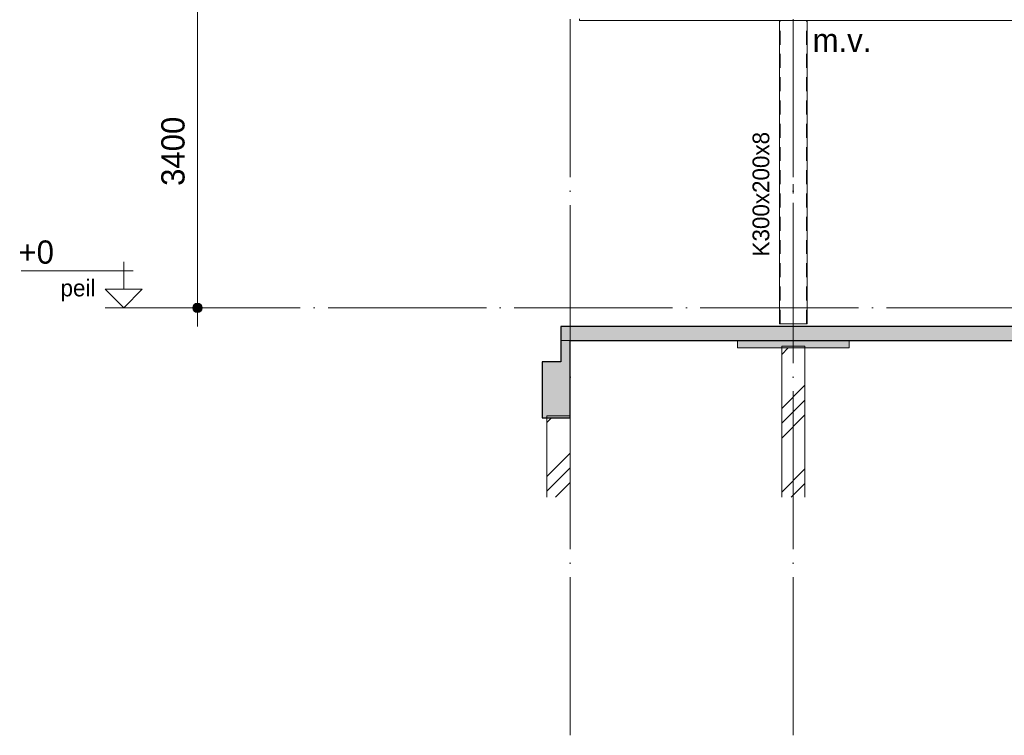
# Model space of a CAD drawing. Header units: millimetres. Extents: x 4517 to 474157, y -4632 to 9900.
# Tile 83 of 114: x 353750 to 364335, y -4594 to 3099. Entities that reach past the tile are written whole.
import ezdxf

# ---------------------------------------------------------------- set-up
doc = ezdxf.new("R2010")
doc.units = ezdxf.units.MM
for name, pattern in [('WSP_hartlijn', [800, 500, -100, 100, -100]), ('WSP_hhidden', [250, 150, -100]), ('WSP_stramienlijn', [2000, 1700, -150, 0, -150])]:
    doc.linetypes.add(name, pattern=pattern)
for name, color, linetype, lineweight in [('00_algemeen - hartlijn', 7, 'WSP_hartlijn', 13), ('00_algemeen - hhidden - 0_13mm', 7, 'WSP_hhidden', 13), ('00_maatvoering', 8, 'Continuous', 13), ('00_maatvoering-100', 8, 'Continuous', 13), ('00_text', 7, 'Continuous', 13), ('07_stramien', 4, 'Continuous', 13), ('07_stramien - levels', 7, 'Continuous', 13), ('16_funderingsconstructies', 2, 'Continuous', 18), ('16_funderingsconstructies - voeten en balken -cut-', 3, 'Continuous', 25), ('17_paalfunderingen - prefab', 2, 'Continuous', 18), ('23_vloeren', 2, 'Continuous', 18), ('23_vloeren - hatch', 1, 'Continuous', 18), ('23_vloeren -cut-', 3, 'Continuous', 25), ('28_hoofddraagconstructies - kolommen en liggers - staal', 1, 'Continuous', 13), ('28_hoofddraagconstructies - tags', 7, 'Continuous', 18)]:
    doc.layers.add(name, color=color, linetype=linetype, lineweight=lineweight)
doc.layers.add('16_funderingsconstructies - voeten en balken', color=2, linetype='Continuous')
doc.styles.add('Revittext', font='txt', dxfattribs={"height": 250})
doc.styles.add('Revittext_1', font='txt', dxfattribs={"height": 180})
doc.dimstyles.new('WSP_25_-_transparant', dxfattribs={"dimscale": 304.8, "dimtxt": 252.223969, "dimasz": 1.312336, "dimexe": 0.656168, "dimexo": 0.0625, "dimgap": 0.213255, "dimtad": 1, "dimdec": 0, "dimzin": 0, "dimdsep": 46, "dimtxsty": 'Revittext', "dimblk1": 'DOTSMALL', "dimblk2": 'DOTSMALL', "dimsah": 1, "dimcen": 0.09, "dimdle": 0.656168, "dimazin": 0, "dimtfac": 1, "dimtdec": 4, "dimtix": 1, "dimtmove": 0, "dimatfit": 3, "dimfxl": 0.656168, "dimfxlon": 1, "dimtvp": 1, "dimtolj": 1, "dimtzin": 0, "dimarcsym": 2})
pattern_1 = [(45, (12053.6, 0), (-449.013, 449.013), []), (45, (12212.33, 0), (0, 898.026), []), (45, (11894.83, 0), (0, 898.026), [])]

# ---------------------------------------------------------------- blocks, each defined once
blk = doc.blocks.new('28_WSP_SC_staal - RHS v18-0 - RHSH 300x200x8 - S275-1336330-as G')
at = {"layer": '00_algemeen - hartlijn'}
blk.add_line((5000, -170), (5000, 3090), dxfattribs=at)
at = {"layer": '00_algemeen - hhidden - 0_13mm'}
for p, q in [((4858, -170), (4858, 3090)), ((5142, -170), (5142, 3090))]:
    blk.add_line(p, q, dxfattribs=at)
blk = doc.blocks.new('17_WSP_FD_prefab - fundatiepaal v18-0 - 250x250-1088808-as G')
at = {"layer": '16_funderingsconstructies', "lineweight": 13}
h = blk.add_hatch(dxfattribs=at)
h.set_pattern_fill('FP_1', color=50, style=0, pattern_type=2)
h.set_pattern_definition(pattern_1)
h.paths.add_polyline_path([(2350, -2035), (2600, -2035), (2600, -1180), (2350, -1180)])
at = {"layer": '16_funderingsconstructies', "color": 135, "lineweight": 13}
for p, q in [((2600, -1160), (2350, -1160)), ((2350, -1160), (2350, -1180))]:
    blk.add_line(p, q, dxfattribs=at)
at = {"layer": '17_paalfunderingen - prefab', "color": 55}
for p, q in [((2350, -1180), (2350, -2035)), ((2600, -2035), (2600, -1180))]:
    blk.add_line(p, q, dxfattribs=at)
blk = doc.blocks.new('17_WSP_FD_prefab - fundatiepaal v18-0 - 250x250-V98-as G')
at = {"layer": '16_funderingsconstructies', "lineweight": 13}
h = blk.add_hatch(dxfattribs=at)
h.set_pattern_fill('FP_1', color=50, style=0, pattern_type=2)
h.set_pattern_definition(pattern_1)
h.paths.add_polyline_path([(4875, -2035), (5125, -2035), (5125, -430), (4875, -430), (4875, -528)])
at = {"layer": '16_funderingsconstructies', "color": 135, "lineweight": 13}
for p, q in [((5125, -410), (4875, -410)), ((4875, -410), (4875, -430)), ((5125, -430), (5125, -410))]:
    blk.add_line(p, q, dxfattribs=at)
at = {"layer": '17_paalfunderingen - prefab', "color": 55}
for p, q in [((4875, -430), (4875, -2035)), ((5125, -2035), (5125, -430))]:
    blk.add_line(p, q, dxfattribs=at)
blk = doc.blocks.new('Level - Level _ description-214686-as G')
at = {"layer": '07_stramien - levels'}
for p, q in [((-2199, 200), (-2199, 496)), ((-3300, 400), (-2096, 400)), ((-2398, 200), (-2199, 0)), ((-2398, 200), (-2000, 200)), ((-2000, 200), (-2199, 0)), ((-2000, 0), (-2398, 0))]:
    blk.add_line(p, q, dxfattribs=at)
blk = doc.blocks.new('DIMBLOCK111-as G')
at = {"layer": '00_maatvoering-100'}
h = blk.add_hatch(color=256, dxfattribs=at)
edge = h.paths.add_edge_path()
edge.add_arc((355660, 3400), 50, 0, 360)
h = blk.add_hatch(color=256, dxfattribs=at)
edge = h.paths.add_edge_path()
edge.add_arc((355660, 0), 50, 0, 360)
for p, q in [((355860, 3400), (355460, 3400)), ((355660, 3400), (355660, -200)), ((355660, 3400), (355860, 3400)), ((355860, 0), (355460, 0)), ((355660, 0), (355860, 0))]:
    blk.add_line(p, q, dxfattribs=at)
for centre in [(355660, 3400), (355660, 0)]:
    blk.add_circle(centre, 50, dxfattribs=at)
at = {"layer": '00_maatvoering-100', "color": 0, "insert": (355272, 1312), "char_height": 250, "width": 931.29, "attachment_point": 1, "rotation": 90, "line_spacing_factor": 0.931288, "style": 'Revittext'}
blk.add_mtext('3400', dxfattribs=at)
blk = doc.blocks.new('_DotSmall')
at = {"color": 0, "linetype": 'ByBlock', "const_width": 0.5}
blk.add_lwpolyline([(-0.0625, 0, 1), (0.0625, 0, 1)], format="xyb", close=True, dxfattribs=at)

msp = doc.modelspace()

# ---------------------------------------------------------------- hatches: boundary and pattern name
at = {"layer": '16_funderingsconstructies - voeten en balken'}
for points in [[(359366.4, -1180), (359666.4, -1180), (359666.4, -350), (359566.4, -350), (359566.4, -580), (359366.4, -580)], [(362666.4, -430), (362666.4, -350), (361466.4, -350), (361466.4, -430), (362202.4, -430)]]:
    msp.add_hatch(color=90, dxfattribs=at).paths.add_polyline_path(points)
at = {"layer": '23_vloeren - hatch'}
msp.add_hatch(color=10, dxfattribs=at).paths.add_polyline_path([(386066.4, -350), (386166.4, -350), (386166.4, -200), (359566.4, -200), (359566.4, -350), (384262.5, -350)])

# ---------------------------------------------------------------- linework, layer by layer
at = {"layer": '07_stramien', "linetype": 'WSP_stramienlijn'}
for p, q in [((359666.4, -4594.5), (359666.4, 9000)), ((362066.4, -4594.5), (362066.4, 9000))]:
    msp.add_line(p, q, dxfattribs=at)
at = {"layer": '07_stramien - levels', "linetype": 'WSP_stramienlijn'}
msp.add_line((355066.4, 0), (399426.3, 0), dxfattribs=at)
at = {"layer": '16_funderingsconstructies - voeten en balken', "color": 55, "lineweight": 18}
for p, q in [((359666.4, -350), (359566.4, -350)), ((361466.4, -430), (361466.4, -350)), ((362666.4, -350), (362666.4, -430)), ((362666.4, -430), (361466.4, -430))]:
    msp.add_line(p, q, dxfattribs=at)
at = {"layer": '16_funderingsconstructies - voeten en balken -cut-', "color": 8}
for p, q in [((359566.4, -350), (359566.4, -580)), ((359666.4, -1180), (359666.4, -350)), ((359566.4, -580), (359366.4, -580)), ((359366.4, -580), (359366.4, -1180)), ((359366.4, -1180), (359666.4, -1180))]:
    msp.add_line(p, q, dxfattribs=at)
at = {"layer": '23_vloeren', "color": 55}
msp.add_line((359566.4, -350), (359666.4, -350), dxfattribs=at)
at = {"layer": '23_vloeren -cut-', "color": 8}
for p, q in [((386166.4, -200), (359566.4, -200)), ((359566.4, -200), (359566.4, -350)), ((359666.4, -350), (386066.4, -350))]:
    msp.add_line(p, q, dxfattribs=at)
at = {"layer": '28_hoofddraagconstructies - kolommen en liggers - staal'}
for p, q in [((359766.4, 3090), (359766.4, 3107.5)), ((359766.4, 3090), (386146.4, 3090)), ((361916.4, 3090), (361916.4, -170)), ((362216.4, -170), (362216.4, 3090)), ((361928.4, -170), (361916.4, -170)), ((361928.4, -170), (362204.4, -170)), ((362204.4, -170), (362216.4, -170))]:
    msp.add_line(p, q, dxfattribs=at)

# ---------------------------------------------------------------- block references
at = {"layer": '00_algemeen - hhidden - 0_13mm'}
msp.add_blockref('28_WSP_SC_staal - RHS v18-0 - RHSH 300x200x8 - S275-1336330-as G', (357066.4, 0), dxfattribs=at)
at = {"layer": '07_stramien - levels'}
msp.add_blockref('Level - Level _ description-214686-as G', (357066.4, 0), dxfattribs=at)
at = {"layer": '16_funderingsconstructies', "color": 135, "lineweight": 13}
for name in ['17_WSP_FD_prefab - fundatiepaal v18-0 - 250x250-V98-as G', '17_WSP_FD_prefab - fundatiepaal v18-0 - 250x250-1088808-as G']:
    msp.add_blockref(name, (357066.4, 0), dxfattribs=at)

# ---------------------------------------------------------------- texts
at = {"layer": '00_text', "lineweight": 18, "insert": (362274.3, 3002.7), "char_height": 250, "width": 817.721, "attachment_point": 1, "style": 'Revittext'}
msp.add_mtext('m.v.', dxfattribs=at)
at = {"layer": '07_stramien - levels', "attachment_point": 1}
for s, insert, char_height, width, style in [('+0', (353736.6, 725.7), 250, 481.012, 'Revittext'), ('peil', (354188.8, 304.4), 180, 440.928, 'Revittext_1')]:
    msp.add_mtext(s, dxfattribs=dict(at, insert=insert, char_height=char_height, width=width, style=style))
at = {"layer": '28_hoofddraagconstructies - tags', "lineweight": 13, "insert": (361628.1, 553.5), "char_height": 180, "width": 1651.476, "attachment_point": 1, "rotation": 90, "style": 'Revittext_1', "bg_fill": 3, "box_fill_scale": 1.25, "bg_fill_color": 256, "bg_fill_true_color": 13158600, "bg_fill_transparency": 0}
msp.add_mtext('K300x200x8', dxfattribs=at)

# ---------------------------------------------------------------- dimensions: what is measured, and where the dimension line sits
at = {"layer": '00_maatvoering'}
dim = msp.add_linear_dim(base=(355660.4, 0), p1=(355860.4, 3400), p2=(355860.4, 0), angle=90, dimstyle='WSP_25_-_transparant', override={"dimpost": '<>', "dimfxl": 3400}, dxfattribs=at)
dim.commit()
dim.dimension.update_dxf_attribs({"geometry": 'DIMBLOCK111-as G', "text_midpoint": (355467.6, 1700)})

doc.saveas('drawing.dxf')
